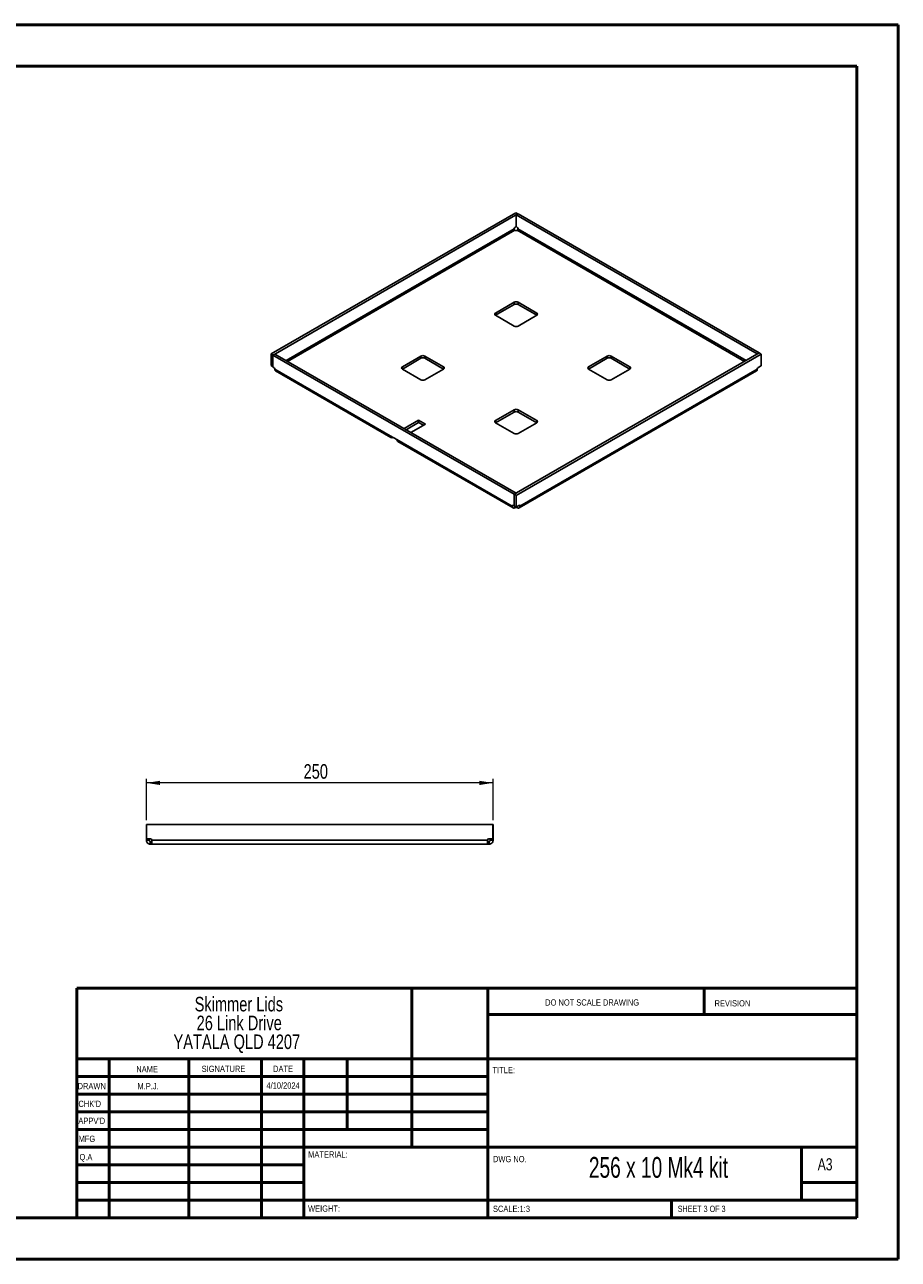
# Paper-space layout 'Sheet3' of a CAD drawing. Header units: millimetres. Extents: x 0 to 420, y 0 to 297.
# Tile 2 of 2: x 210 to 420, y 0 to 297. Entities that reach past the tile are written whole.
import ezdxf

# ---------------------------------------------------------------- set-up
doc = ezdxf.new("R2010")
doc.units = ezdxf.units.MM
doc.styles.add('SLDTEXTSTYLE0', font='TXT', dxfattribs={"width": 0.6875})
doc.styles.add('SLDTEXTSTYLE1', font='TXT', dxfattribs={"width": 0.75})
doc.dimstyles.new('SLDDIMSTYLE0', dxfattribs={"dimtxt": 3.5, "dimasz": 3.302, "dimexe": 0, "dimexo": 0.0625, "dimgap": 0.875, "dimtad": 1, "dimdec": 0, "dimlfac": 3, "dimrnd": 1e-09, "dimzin": 12, "dimdsep": 46, "dimtxsty": 'SLDTEXTSTYLE1', "dimsah": 1, "dimcen": 0.09, "dimadec": 0, "dimazin": 3, "dimtfac": 1, "dimtdec": 0, "dimtofl": 0, "dimtmove": 0, "dimatfit": 3, "dimfxl": 0, "dimfrac": 2, "dimtolj": 1, "dimtzin": 12, "dimarcsym": 0})

# ---------------------------------------------------------------- blocks, each defined once
blk = doc.blocks.new('SW_NOTE_0_2')
at = {"color": 0, "linetype": 'Continuous', "lineweight": 0, "char_height": 3.5, "attachment_point": 2, "style": 'SLDTEXTSTYLE1'}
for s, insert in [('Skimmer Lids', (13.89, 4.51)), ('26 Link Drive', (13.98, -0.01)), ('YATALA QLD 4207', (13.4, -4.54))]:
    blk.add_mtext(s, dxfattribs=dict(at, insert=insert))
blk = doc.blocks.new('_D_6')
at = {"color": 7, "linetype": 'Continuous', "lineweight": 0}
for p, q in [((239.63, 105.82), (239.63, 115.82)), ((322.96, 114.82), (239.63, 114.82)), ((322.96, 105.82), (322.96, 115.82))]:
    blk.add_line(p, q, dxfattribs=at)
at = {"color": 7, "linetype": 'Continuous', "lineweight": 18}
for points in [[(239.63, 114.82), (242.93, 114.31), (242.93, 115.33)], [(322.96, 114.82), (319.66, 115.33), (319.66, 114.31)]]:
    blk.add_solid(points, dxfattribs=at)
at = {"color": 7, "linetype": 'Continuous', "lineweight": 18, "insert": (277.42, 119.33), "char_height": 3.5, "attachment_point": 1, "style": 'SLDTEXTSTYLE1'}
blk.add_mtext('250', dxfattribs=at)

psp = doc.layouts.new('Sheet3')

# ---------------------------------------------------------------- linework, layer by layer
at = {"color": 7, "linetype": 'Continuous', "lineweight": 50}
for p, q in [((0.38, 297.21), (420.38, 297.21)), ((420.38, 0.21), (420.38, 297.21)), ((10.38, 287.21), (410.38, 287.21)), ((410.38, 287.21), (410.38, 10.21)), ((222.88, 65.46), (410.08, 65.46)), ((222.88, 65.46), (222.88, 10.21)), ((303.48, 65.46), (303.48, 27.21)), ((321.68, 65.46), (321.68, 10.21)), ((373.68, 59.09), (373.68, 65.46)), ((410.08, 59.09), (321.68, 59.09)), ((410.08, 48.46), (222.88, 48.46)), ((230.68, 48.46), (230.68, 10.21)), ((249.87, 48.46), (249.87, 10.21)), ((267.28, 48.46), (267.28, 10.21)), ((277.48, 10.21), (277.48, 48.46)), ((287.88, 31.46), (287.88, 48.46)), ((321.68, 44.21), (222.88, 44.21)), ((321.68, 39.96), (222.88, 39.96)), ((321.68, 35.71), (222.88, 35.71)), ((321.68, 31.46), (222.88, 31.46)), ((277.48, 27.21), (222.88, 27.21)), ((277.48, 27.21), (410.08, 27.21)), ((397.08, 14.46), (397.08, 27.21)), ((277.48, 22.96), (222.88, 22.96)), ((277.48, 18.71), (222.88, 18.71)), ((410.08, 18.71), (397.08, 18.71)), ((222.88, 14.46), (410.38, 14.46)), ((365.88, 10.21), (365.88, 14.46)), ((10.38, 10.21), (410.38, 10.21)), ((0.38, 0.21), (420.38, 0.21))]:
    psp.add_line(p, q, dxfattribs=at)
at = {"color": 7, "linetype": 'Continuous', "lineweight": 25}
for p, q in [((328.47, 251.99), (269.6, 218)), ((328.95, 251.72), (270.07, 217.73)), ((328.47, 251.99), (328.95, 251.72)), ((328.51, 251.45), (328.98, 251.73)), ((328.51, 248.65), (328.51, 251.45)), ((386.47, 218), (328.51, 251.45)), ((328.95, 251.71), (328.95, 251.72)), ((386.94, 218.27), (328.98, 251.73)), ((328.04, 248.08), (273.21, 216.43)), ((273.59, 216.21), (328.23, 247.75)), ((328.04, 248.08), (328.04, 248.12)), ((328.26, 247.73), (328.23, 247.75)), ((328.27, 248.53), (328.51, 248.66)), ((328.51, 248.65), (328.72, 248.53)), ((328.77, 247.75), (328.73, 247.73)), ((328.77, 247.75), (383.4, 216.21)), ((328.96, 248.12), (328.96, 248.08)), ((383.78, 216.43), (328.96, 248.08)), ((328.03, 230.44), (323.55, 227.85)), ((323.55, 227.31), (328.03, 229.89)), ((328.03, 230.44), (328.03, 229.89)), ((333.45, 227.85), (328.97, 230.44)), ((328.97, 230.44), (328.97, 229.89)), ((328.97, 229.89), (333.45, 227.31)), ((323.55, 227.85), (323.55, 227.31)), ((323.55, 227.31), (328.03, 224.72)), ((328.97, 224.72), (333.45, 227.31)), ((333.45, 227.85), (333.45, 227.31)), ((269.6, 218), (270.07, 217.73)), ((269.6, 215.2), (269.6, 218)), ((270.53, 217.98), (270.06, 217.71)), ((270.06, 217.71), (270.06, 214.91)), ((270.06, 217.71), (328.02, 184.25)), ((270.07, 217.72), (270.07, 217.73)), ((270.53, 217.98), (328.49, 184.52)), ((305.64, 217.51), (301.16, 214.93)), ((301.16, 214.38), (305.64, 216.97)), ((305.64, 217.51), (305.64, 216.97)), ((311.06, 214.93), (306.58, 217.51)), ((306.58, 217.51), (306.58, 216.97)), ((306.58, 216.97), (311.06, 214.38)), ((328.05, 184.26), (386.93, 218.25)), ((328.52, 183.99), (387.4, 217.98)), ((350.42, 217.51), (345.94, 214.93)), ((345.94, 214.38), (350.42, 216.97)), ((350.42, 217.51), (350.42, 216.97)), ((355.84, 214.93), (351.36, 217.51)), ((351.36, 217.51), (351.36, 216.97)), ((351.36, 216.97), (355.84, 214.38)), ((386.47, 218), (386.94, 218.27)), ((386.47, 217.98), (386.47, 218)), ((387.4, 217.98), (386.93, 218.25)), ((386.94, 218.24), (386.94, 218.27)), ((387.4, 215.17), (387.4, 217.98)), ((269.6, 215.2), (270.06, 214.93)), ((270.27, 214.78), (270.06, 214.91)), ((270.5, 214.33), (270.5, 214.38)), ((298.21, 198.34), (270.5, 214.33)), ((270.7, 213.91), (298.4, 197.91)), ((301.16, 214.93), (301.16, 214.38)), ((301.16, 214.38), (305.64, 211.8)), ((306.58, 211.8), (311.06, 214.38)), ((311.06, 214.93), (311.06, 214.38)), ((329.24, 180.97), (386.3, 213.91)), ((386.49, 214.33), (329.43, 181.39)), ((345.94, 214.93), (345.94, 214.38)), ((345.94, 214.38), (350.42, 211.8)), ((351.36, 211.8), (355.84, 214.38)), ((355.84, 214.93), (355.84, 214.38)), ((386.49, 214.33), (386.49, 214.38)), ((386.73, 214.78), (387.4, 215.17)), ((305.05, 202.07), (301.57, 200.06)), ((306.7, 201.12), (305.05, 202.07)), ((305.05, 202.07), (305.05, 201.52)), ((328.03, 204.59), (323.55, 202)), ((323.55, 201.46), (328.03, 204.04)), ((323.55, 202), (323.55, 201.46)), ((328.03, 204.59), (328.03, 204.04)), ((333.45, 202), (328.97, 204.59)), ((328.97, 204.59), (328.97, 204.04)), ((328.97, 204.04), (333.45, 201.46)), ((333.45, 202), (333.45, 201.46)), ((305.05, 201.52), (302.04, 199.79)), ((303.22, 199.11), (306.7, 201.12)), ((306.22, 200.84), (305.05, 201.52)), ((323.55, 201.46), (328.03, 198.87)), ((328.97, 198.87), (333.45, 201.46)), ((298.21, 198.34), (299.86, 197.39)), ((298.87, 197.96), (298.87, 197.96)), ((298.87, 197.96), (298.87, 197.96)), ((327.57, 181.39), (299.86, 197.39)), ((300.05, 196.96), (327.76, 180.97)), ((328.49, 184.52), (328.02, 184.25)), ((328.02, 184.25), (328.02, 181.45)), ((328.52, 183.99), (328.05, 184.26)), ((328.05, 181.45), (328.05, 184.26)), ((328.49, 184.51), (328.49, 184.52)), ((327.57, 181.43), (327.8, 181.57)), ((327.57, 181.39), (327.84, 181.55)), ((327.57, 181.43), (327.57, 181.39)), ((328.02, 181.45), (327.8, 181.57)), ((328.02, 181.45), (328.05, 181.47)), ((328.52, 181.18), (328.05, 181.45)), ((328.23, 181.01), (328.23, 181.35)), ((328.26, 181.03), (328.26, 181.33)), ((328.52, 181.18), (328.52, 183.99)), ((329.19, 181.57), (328.52, 181.18)), ((328.73, 181.03), (328.73, 181.3)), ((328.77, 181.01), (328.77, 181.32)), ((329.43, 181.39), (329.16, 181.55)), ((329.43, 181.43), (329.19, 181.57)), ((329.43, 181.39), (329.43, 181.43)), ((328.23, 181.01), (328.26, 181.03)), ((328.73, 181.03), (328.77, 181.01)), ((239.66, 104.82), (239.63, 104.82)), ((239.63, 104.82), (239.63, 101.39)), ((239.66, 101.39), (239.66, 104.82)), ((239.66, 104.82), (322.93, 104.82)), ((322.93, 101.39), (322.93, 104.82)), ((322.93, 104.82), (322.96, 104.82)), ((322.96, 101.39), (322.96, 104.82)), ((239.63, 101.39), (239.66, 101.39)), ((239.63, 101.39), (239.63, 101.06)), ((239.63, 101.06), (240.3, 101.06)), ((239.63, 101.06), (239.63, 101.01)), ((239.63, 101.01), (240.3, 101.01)), ((240.61, 101.39), (239.66, 101.39)), ((240.3, 101.39), (240.3, 101.06)), ((240.3, 101.06), (240.3, 101.01)), ((240.95, 101.01), (240.95, 101.06)), ((321.65, 101.01), (240.95, 101.01)), ((321.65, 101.01), (321.65, 101.06)), ((321.98, 101.39), (322.93, 101.39)), ((322.3, 101.06), (322.3, 101.39)), ((322.96, 101.06), (322.3, 101.06)), ((322.3, 101.01), (322.3, 101.06)), ((322.96, 101.01), (322.3, 101.01)), ((322.96, 101.39), (322.93, 101.39)), ((322.96, 101.06), (322.96, 101.39)), ((322.96, 101.01), (322.96, 101.06)), ((240.56, 100.07), (240.56, 100.74)), ((240.56, 100.74), (240.61, 100.74)), ((240.56, 100.07), (240.61, 100.07)), ((240.61, 100.07), (240.61, 100.74)), ((240.61, 100.74), (240.95, 100.74)), ((240.61, 100.07), (240.95, 100.07)), ((321.65, 100.07), (240.95, 100.07)), ((321.65, 100.74), (321.98, 100.74)), ((321.65, 100.07), (321.98, 100.07)), ((321.98, 100.07), (321.98, 100.74)), ((321.98, 100.74), (322.03, 100.74)), ((321.98, 100.07), (322.03, 100.07)), ((322.03, 100.07), (322.03, 100.74))]:
    psp.add_line(p, q, dxfattribs=at)
for centre, radius, start, end in [((328.55, 248.1), 0.512, 122.6055, 177.3945), ((328.5, 248.19), 0.512, 242.6097, 297.3903), ((328.45, 248.1), 0.512, 2.6055, 57.3945), ((328.5, 229.53), 1.02, 62.6097, 117.3903), ((328.5, 228.98), 1.02, 62.6097, 117.3903), ((323.65, 227.58), 0.291, 110.7834, 249.2166), ((333.34, 227.58), 0.291, 290.7834, 69.2166), ((328.5, 225.63), 1.02, 242.6097, 297.3903), ((306.11, 216.6), 1.02, 62.6097, 117.3903), ((306.11, 216.06), 1.02, 62.6097, 117.3903), ((350.89, 216.6), 1.02, 62.6097, 117.3903), ((350.89, 216.06), 1.02, 62.6097, 117.3903), ((269.99, 214.35), 0.512, 2.6055, 57.3945), ((301.26, 214.65), 0.291, 110.7834, 249.2166), ((310.95, 214.65), 0.291, 290.7834, 69.2166), ((346.04, 214.65), 0.291, 110.7834, 249.2166), ((355.74, 214.65), 0.291, 290.7834, 69.2166), ((387, 214.35), 0.512, 122.6055, 177.3945), ((306.11, 212.71), 1.02, 242.6097, 297.3903), ((350.89, 212.71), 1.02, 242.6097, 297.3903), ((323.65, 201.73), 0.291, 110.7834, 249.2166), ((328.5, 203.68), 1.02, 62.6097, 117.3903), ((328.5, 203.13), 1.02, 62.6097, 117.3903), ((333.34, 201.73), 0.291, 290.7834, 69.2166), ((298.61, 198.27), 0.408, 170.786, 309.2033), ((300.32, 197.34), 0.46, 173.7012, 234.9867), ((328.5, 199.78), 1.02, 242.6097, 297.3903), ((327.71, 181.46), 0.146, 50.7967, 189.214), ((329.29, 181.46), 0.146, 350.786, 129.2033), ((328.5, 180.58), 0.512, 62.6097, 117.3903), ((240.61, 101.06), 0.333, 0, 90), ((321.98, 101.06), 0.333, 90, 180)]:
    psp.add_arc(centre, radius, start, end, dxfattribs=at)
for points, knots in [([(328.23, 247.75), (328.18, 247.78), (328.13, 247.83), (328.06, 247.95), (328.04, 248.02), (328.04, 248.08)], [0, 0, 0, 0, 0.5, 0.5, 1, 1, 1, 1]), ([(328.96, 248.08), (328.96, 248.02), (328.94, 247.95), (328.87, 247.83), (328.82, 247.78), (328.77, 247.75)], [0, 0, 0, 0, 0.5, 0.5, 1, 1, 1, 1]), ([(270.7, 213.91), (270.7, 213.91), (270.63, 213.92), (270.54, 214.06), (270.52, 214.24), (270.5, 214.33)], [0, 0, 0, 0, 0.000102, 0.500051, 1, 1, 1, 1]), ([(386.49, 214.33), (386.48, 214.24), (386.46, 214.06), (386.37, 213.92), (386.3, 213.91), (386.3, 213.91)], [0, 0, 0, 0, 0.499949, 0.999898, 1, 1, 1, 1]), ([(327.57, 181.39), (327.57, 181.29), (327.58, 181.2), (327.65, 181.06), (327.7, 181), (327.82, 180.93), (327.9, 180.92), (328.05, 180.93), (328.14, 180.96), (328.23, 181.01)], [0, 0, 0, 0, 0.25, 0.25, 0.5, 0.5, 0.75, 0.75, 1, 1, 1, 1]), ([(328.77, 181.01), (328.86, 180.96), (328.94, 180.93), (329.1, 180.92), (329.17, 180.93), (329.3, 181), (329.35, 181.06), (329.41, 181.2), (329.43, 181.29), (329.43, 181.39)], [0, 0, 0, 0, 0.25, 0.25, 0.5, 0.5, 0.75, 0.75, 1, 1, 1, 1]), ([(239.63, 101.01), (239.63, 100.88), (239.66, 100.76), (239.75, 100.54), (239.82, 100.43), (239.99, 100.26), (240.09, 100.19), (240.32, 100.1), (240.44, 100.07), (240.56, 100.07)], [0, 0, 0, 0, 0.25, 0.25, 0.5, 0.5, 0.75, 0.75, 1, 1, 1, 1]), ([(240.3, 101.01), (240.3, 100.94), (240.33, 100.87), (240.43, 100.77), (240.49, 100.74), (240.56, 100.74)], [0, 0, 0, 0, 0.5, 0.5, 1, 1, 1, 1]), ([(240.95, 100.07), (240.95, 100.07), (240.95, 100.1), (240.95, 100.19), (240.95, 100.26), (240.95, 100.43), (240.95, 100.54), (240.95, 100.76), (240.95, 100.88), (240.95, 101.01)], [0, 0, 0, 0, 0.25, 0.25, 0.5, 0.5, 0.75, 0.75, 1, 1, 1, 1]), ([(321.65, 101.01), (321.65, 100.88), (321.65, 100.76), (321.65, 100.54), (321.65, 100.43), (321.65, 100.26), (321.65, 100.19), (321.65, 100.1), (321.65, 100.07), (321.65, 100.07)], [0, 0, 0, 0, 0.25, 0.25, 0.5, 0.5, 0.75, 0.75, 1, 1, 1, 1]), ([(322.03, 100.74), (322.1, 100.74), (322.17, 100.77), (322.27, 100.87), (322.3, 100.94), (322.3, 101.01)], [0, 0, 0, 0, 0.5, 0.5, 1, 1, 1, 1]), ([(322.03, 100.07), (322.15, 100.07), (322.28, 100.1), (322.5, 100.19), (322.6, 100.26), (322.78, 100.43), (322.85, 100.54), (322.94, 100.76), (322.96, 100.88), (322.96, 101.01)], [0, 0, 0, 0, 0.25, 0.25, 0.5, 0.5, 0.75, 0.75, 1, 1, 1, 1])]:
    psp.add_open_spline(points, degree=3, knots=knots, dxfattribs=at)

# ---------------------------------------------------------------- block references
at = {"color": 7, "linetype": 'Continuous', "lineweight": 0}
psp.add_blockref('SW_NOTE_0_2', (247.97, 58.84), dxfattribs=at)

# ---------------------------------------------------------------- texts
for s, insert, char_height, attachment_point, style in [('DO NOT SCALE DRAWING', (335.49, 62.75), 1.5, 1, 'SLDTEXTSTYLE1'), ('REVISION', (376.21, 62.55), 1.5, 1, 'SLDTEXTSTYLE1'), ('NAME', (237.2, 46.72), 1.5, 1, 'SLDTEXTSTYLE1'), ('SIGNATURE', (252.91, 46.78), 1.5, 1, 'SLDTEXTSTYLE1'), ('DATE', (270.09, 46.79), 1.5, 1, 'SLDTEXTSTYLE1'), ('TITLE:', (322.84, 46.49), 1.5, 1, 'SLDTEXTSTYLE1'), ('DRAWN', (223.09, 42.64), 1.5, 1, 'SLDTEXTSTYLE1'), ('M.P.J.', (240.04, 42.6), 1.499, 2, 'SLDTEXTSTYLE1'), ('4/10/2024', (272.49, 42.77), 1.499, 2, 'SLDTEXTSTYLE1'), ("CHK'D", (223.29, 38.37), 1.5, 1, 'SLDTEXTSTYLE1'), ("APPV'D", (223.28, 34.28), 1.5, 1, 'SLDTEXTSTYLE1'), ('MFG', (223.33, 29.95), 1.5, 1, 'SLDTEXTSTYLE1'), ('Q.A', (223.55, 25.56), 1.5, 1, 'SLDTEXTSTYLE1'), ('MATERIAL:', (278.52, 26.2), 1.5, 1, 'SLDTEXTSTYLE1'), ('DWG NO.', (322.95, 25.08), 1.5, 1, 'SLDTEXTSTYLE1'), ('256 x 10 Mk4 kit', (362.73, 24.83), 5, 2, 'SLDTEXTSTYLE0'), ('A3', (401, 24.52), 2.91, 1, 'SLDTEXTSTYLE1'), ('WEIGHT:', (278.5, 13.16), 1.499, 1, 'SLDTEXTSTYLE1'), ('SCALE:1:3', (322.95, 13.11), 1.5, 1, 'SLDTEXTSTYLE1'), ('SHEET 3 OF 3', (367.36, 13.11), 1.5, 1, 'SLDTEXTSTYLE0')]:
    psp.add_mtext(s, dxfattribs=dict(at, insert=insert, char_height=char_height, attachment_point=attachment_point, style=style))

# ---------------------------------------------------------------- dimensions: what is measured, and where the dimension line sits
at = {"color": 7, "linetype": 'Continuous', "lineweight": 18}
dim = psp.add_linear_dim(base=(239.63, 114.82), p1=(322.96, 104.82), p2=(239.63, 104.82), dimstyle='SLDDIMSTYLE0', dxfattribs=at)
dim.commit()
dim.dimension.update_dxf_attribs({"geometry": '_D_6', "text_midpoint": (281.3, 114.82), "dimtype": 160})

doc.saveas('drawing.dxf')
